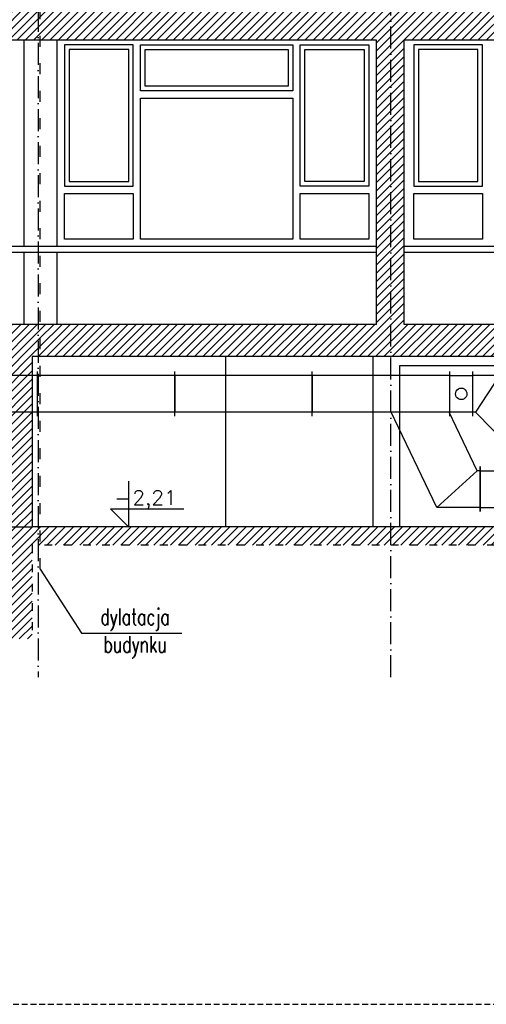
# Model space of a CAD drawing. Header units: millimetres. Extents: x 167273 to 188273, y -125105 to -88145.
# Tile 17 of 210: x 171076 to 171585, y -125105 to -124031. Entities that reach past the tile are written whole.
import ezdxf

# ---------------------------------------------------------------- set-up
doc = ezdxf.new("R2010")
doc.units = ezdxf.units.MM
for name, pattern in [('ACAD_ISO03W100', [30, 12, -18]), ('ACAD_ISO10W100', [18, 12, -3, 0, -3]), ('HIDDEN', [9.525, 6.35, -3.175])]:
    doc.linetypes.add(name, pattern=pattern)
for name, color, linetype in [('a-op_text', 9, 'Continuous'), ('a-osie', 1, 'ACAD_ISO10W100'), ('b-cienka', 9, 'Continuous'), ('b-przerywana1', 9, 'ACAD_ISO03W100'), ('b-przerywana2', 2, 'ACAD_ISO03W100'), ('b-widokowa', 7, 'Continuous'), ('b-ściany', 2, 'Continuous'), ('h-hatch', 8, 'Continuous')]:
    doc.layers.add(name, color=color, linetype=linetype)
doc.layers.add('x-revclouds', color=190, linetype='HIDDEN', plot=False)
doc.styles.add('PPAB_100', font='romans.shx', dxfattribs={"width": 0.7, "height": 12})
doc.styles.add('PPAB_50', font='romans.shx', dxfattribs={"width": 0.7, "height": 8})
pattern_1 = [(45, (-27340.6366, 31489.7547), (-4.49012806, 4.49012806), [])]

# ---------------------------------------------------------------- blocks, each defined once
blk = doc.blocks.new('kota')
at = {"layer": 'a-op_text'}
for p, q in [((-27153.37, 102049.9), (-27153.37, 102074.9)), ((-27163.37, 102059.9), (-27123.37, 102059.9)), ((-27153.37, 102049.9), (-27163.37, 102059.9))]:
    blk.add_line(p, q, dxfattribs=at)
at = {"layer": 'a-op_text', "style": 'PPAB_50', "flags": 4}
for tag, p in [('ZNAK', (-27161.37, 102061.9)), ('WARTOSC', (-27151.37, 102061.9))]:
    blk.add_attdef(tag, p, '', height=8, dxfattribs=at)
blk = doc.blocks.new('went_piwnica_przekroj')
at = {"layer": 'h-hatch', "extrusion": (-1.22465e-16, -3.42114e-48, -1)}
for p, q in [((4652.8, -1476.2, -50.4), (4652.8, -1471.7, -50.4)), ((4652.8, -1476.2, -50.4), (4652.8, -1471.7, -50.4)), ((4802.8, -1476.2, -50.4), (4802.8, -1471.7, -50.4)), ((4802.8, -1476.2, -50.4), (4802.8, -1471.7, -50.4)), ((4952.8, -1476.2, -50.4), (4952.8, -1471.7, -50.4)), ((4952.8, -1476.2, -50.4), (4952.8, -1471.7, -50.4)), ((5102.8, -1476.2, -50.4), (5102.8, -1471.7, -50.4)), ((5127.8, -1476.2, -50.4), (5127.8, -1471.7, -50.4)), ((4652.8, -1476.2, -50.4), (4601.7, -1476.2, -50.4)), ((4652.8, -1516.2, -50.4), (4652.8, -1476.2, -50.4)), ((4802.8, -1476.2, -50.4), (4652.8, -1476.2, -50.4)), ((4802.8, -1476.2, -50.4), (4802.8, -1516.2, -50.4)), ((4952.8, -1476.2, -50.4), (4802.8, -1476.2, -50.4)), ((4802.8, -1516.2, -50.4), (4802.8, -1476.2, -50.4)), ((4952.8, -1476.2, -50.4), (4952.8, -1516.2, -50.4)), ((5102.8, -1476.2, -50.4), (4952.8, -1476.2, -50.4)), ((4952.8, -1516.2, -50.4), (4952.8, -1476.2, -50.4)), ((5102.8, -1516.2, -50.4), (5102.8, -1476.2, -50.4)), ((5157.2, -1476.2, -50.4), (5127.8, -1476.2, -50.4)), ((5157.2, -1476.2, -50.4), (5130.8, -1516.2, -50.4)), ((4652.8, -1516.2, -50.4), (4601.7, -1516.2, -50.4)), ((4652.8, -1520.7, -50.4), (4652.8, -1516.2, -50.4)), ((4652.8, -1520.7, -50.4), (4652.8, -1516.2, -50.4)), ((4802.8, -1516.2, -50.4), (4652.8, -1516.2, -50.4)), ((4802.8, -1520.7, -50.4), (4802.8, -1516.2, -50.4)), ((4952.8, -1516.2, -50.4), (4802.8, -1516.2, -50.4)), ((4802.8, -1520.7, -50.4), (4802.8, -1516.2, -50.4)), ((4952.8, -1520.7, -50.4), (4952.8, -1516.2, -50.4)), ((5102.8, -1516.2, -50.4), (4952.8, -1516.2, -50.4)), ((4952.8, -1520.7, -50.4), (4952.8, -1516.2, -50.4)), ((5088.6, -1620, -50.4), (5038.8, -1516.2, -50.4)), ((5132.8, -1580, -50.4), (5102.2, -1516.2, -50.4)), ((5102.8, -1520.7, -50.4), (5102.8, -1516.2, -50.4)), ((5127.8, -1520.7, -50.4), (5127.8, -1516.2, -50.4)), ((5130.8, -1516.2, -50.4), (5127.8, -1516.2, -50.4)), ((5178.4, -1565, -50.4), (5130.8, -1516.2, -50.4)), ((5135.8, -1580, -50.4), (5135.8, -1575.5, -50.4)), ((5132.8, -1580, -50.4), (5088.6, -1620, -50.4)), ((5135.8, -1580, -50.4), (5132.8, -1580, -50.4)), ((5135.8, -1620, -50.4), (5135.8, -1580, -50.4)), ((5135.8, -1620, -50.4), (5088.6, -1620, -50.4)), ((5135.8, -1624.5, -50.4), (5135.8, -1620, -50.4))]:
    blk.add_line(p, q, dxfattribs=at)
at = {"layer": 'h-hatch', "extrusion": (1.22465e-16, 1, -6.12323e-17)}
for p, q in [((5102.8, -1476.2, -50.4), (5102.8, -1471.7, -50.4)), ((5127.8, -1476.2, -50.4), (5127.8, -1471.7, -50.4)), ((5102.8, -1476.2, -50.4), (5105.8, -1476.2, -50.4)), ((5105.8, -1476.2, -50.4), (5124.8, -1476.2, -50.4)), ((5124.8, -1476.2, -50.4), (5127.8, -1476.2, -50.4)), ((5127.8, -1516.2, -50.4), (5127.8, -1476.2, -50.4)), ((5102.8, -1520.7, -50.4), (5102.8, -1516.2, -50.4)), ((5105.8, -1516.2, -50.4), (5102.8, -1516.2, -50.4)), ((5124.8, -1516.2, -50.4), (5105.8, -1516.2, -50.4)), ((5127.8, -1516.2, -50.4), (5124.8, -1516.2, -50.4)), ((5127.8, -1520.7, -50.4), (5127.8, -1516.2, -50.4))]:
    blk.add_line(p, q, dxfattribs=at)
at = {"layer": 'h-hatch', "extrusion": (0, 1, -1.83697e-16)}
for p, q in [((5135.8, -1575.5, -50.4), (5135.8, -1580, -50.4)), ((5135.8, -1580, -50.4), (5138.8, -1580, -50.4)), ((5135.8, -1580, -50.4), (5135.8, -1620, -50.4)), ((5138.8, -1580, -50.4), (5172.8, -1580, -50.4)), ((5135.8, -1620, -50.4), (5138.8, -1620, -50.4)), ((5135.8, -1620, -50.4), (5135.8, -1624.5, -50.4)), ((5138.8, -1620, -50.4), (5172.8, -1620, -50.4))]:
    blk.add_line(p, q, dxfattribs=at)
at = {"layer": 'h-hatch', "extrusion": (-2.44929e-16, 1.13212e-47, -1)}
for major_axis in [(-6.25, 0), (6.25, 0)]:
    blk.add_ellipse((5115.3, -1496.2, -50.4), major_axis=major_axis, ratio=1, start_param=0, end_param=3.141593, dxfattribs=at)

msp = doc.modelspace()

# ---------------------------------------------------------------- hatches: boundary and pattern name
at = {"layer": 'h-hatch'}
h = msp.add_hatch(dxfattribs=at)
h.set_pattern_fill('ANSI31', color=256, scale=2, style=0)
h.set_pattern_definition(pattern_1)
h.paths.add_polyline_path([(172353.25, -124013.12), (172265.81, -124013.12), (172265.81, -123883.15), (172233.81, -123883.15), (172233.81, -124013.12), (171495.81, -124013.12), (171495.81, -123883.15), (171465.81, -123883.15), (171465.81, -124013.12), (171098.81, -124013.12), (171098.81, -124053.12), (172353.25, -124053.12)])
h.paths.add_polyline_path([(171098.81, -124013.12), (170730.81, -124013.12), (170730.81, -123883.15), (170700.81, -123883.15), (170700.81, -124013.12), (170700.81, -124053.12), (171098.81, -124053.12)])
h = msp.add_hatch(dxfattribs=at)
h.set_pattern_fill('ANSI31', color=256, scale=2, style=0)
h.set_pattern_definition(pattern_1)
h.paths.add_polyline_path([(172229.81, -124363.12), (171878.81, -124363.12), (171878.81, -124053.12), (171848.81, -124053.12), (171848.81, -124363.12), (171495.81, -124363.12), (171495.81, -124053.12), (171465.81, -124053.12), (171465.81, -124363.12), (171098.81, -124363.12), (171098.81, -124398.12), (172229.81, -124398.12)])
h = msp.add_hatch(dxfattribs=at)
h.set_pattern_fill('ANSI31', color=256, scale=2, style=0)
h.set_pattern_definition(pattern_1)
h.paths.add_polyline_path([(170670.83, -124363.12), (169937.81, -124363.12), (169937.81, -124398.12), (170670.83, -124398.12)])
h.paths.add_polyline_path([(170695.83, -124363.12), (170670.83, -124363.12), (170670.83, -124398.12), (170695.83, -124398.12)])
h.paths.add_polyline_path([(171098.81, -124363.12), (170695.83, -124363.12), (170695.83, -124398.12), (171045.81, -124398.12), (171045.81, -124418.82), (171089.81, -124418.82), (171089.81, -124398.12), (171098.81, -124398.12)])
h.paths.add_polyline_path([(170728.81, -124398.12), (170699.81, -124398.12), (170699.81, -124418.82), (170702.83, -124418.82), (170705.83, -124418.82), (170728.81, -124418.82)])
h.paths.add_polyline_path([(170705.83, -124418.82), (170702.83, -124418.82), (170699.81, -124418.82), (170699.81, -124438.12), (170705.83, -124438.12)])
h.paths.add_polyline_path([(170728.81, -124418.82), (170705.83, -124418.82), (170705.83, -124438.12), (170728.81, -124438.12)])
h.paths.add_polyline_path([(171089.81, -124418.82), (171045.81, -124418.82), (171045.81, -124458.82), (171089.81, -124458.82)])
h.paths.add_polyline_path([(171089.81, -124458.82), (171045.81, -124458.82), (171045.81, -124584.12), (171089.81, -124584.12)])
h = msp.add_hatch(dxfattribs=at)
h.set_pattern_fill('ANSI31', color=256, scale=2, style=0)
h.set_pattern_definition(pattern_1)
h.paths.add_polyline_path([(172266.81, -124398.12), (172229.81, -124398.12), (172229.81, -124584.12), (171089.81, -124584.12), (171089.81, -124604.12), (172266.81, -124604.12)])
h = msp.add_hatch(dxfattribs=at)
h.set_pattern_fill('ANSI31', color=256, scale=2, style=0)
h.set_pattern_definition(pattern_1)
h.paths.add_polyline_path([(171089.81, -124604.12), (171089.81, -124584.12), (171045.81, -124584.12), (171045.81, -124602.87), (171045.81, -124659.12), (171045.81, -124706.12), (171089.81, -124706.12)])

# ---------------------------------------------------------------- linework, layer by layer
at = {"layer": 'a-op_text', "ltscale": 0.5}
for p, q in [((171098.81, -124630.12), (171143.81, -124700.12)), ((171143.81, -124700.12), (171253.39, -124700.12))]:
    msp.add_line(p, q, dxfattribs=at)
at = {"layer": 'a-osie', "ltscale": 2}
for p, q in [((171481.31, -124748.12), (171481.31, -123872.43)), ((171096.31, -123875.52), (171096.31, -124748.12))]:
    msp.add_line(p, q, dxfattribs=at)
at = {"layer": 'b-cienka'}
for p, q in [((171080.81, -124053.12), (171080.81, -124278.12)), ((171116.81, -124053.12), (171116.81, -124278.12)), ((171465.81, -124278.12), (170730.81, -124278.12)), ((171848.81, -124278.12), (171495.81, -124278.12)), ((170730.81, -124284.12), (171465.81, -124284.12)), ((171080.81, -124284.12), (171080.81, -124363.12)), ((171116.81, -124284.12), (171116.81, -124363.12)), ((171495.81, -124284.12), (171848.81, -124284.12)), ((171300.81, -124398.12), (171300.81, -124584.12))]:
    msp.add_line(p, q, dxfattribs=at)
at = {"layer": 'b-przerywana1'}
msp.add_line((171098.81, -124630.12), (171098.81, -123883.15), dxfattribs=at)
msp.add_line((171098.81, -124630.12), (171098.81, -123883.15), dxfattribs=at)
at = {"layer": 'b-przerywana2', "ltscale": 0.7}
for p, q in [((172266.81, -124604.12), (171089.81, -124604.12)), ((171089.81, -124604.12), (171089.81, -124706.12))]:
    msp.add_line(p, q, dxfattribs=at)
at = {"layer": 'b-widokowa', "ltscale": 0.5}
for p, q in [((171461.81, -124398.12), (171461.81, -124584.12)), ((171490.81, -124408.12), (171490.81, -124584.12)), ((171852.81, -124408.12), (171490.81, -124408.12))]:
    msp.add_line(p, q, dxfattribs=at)
msp.add_lwpolyline([(170964.81, -124659.12), (170964.81, -124640.37), (170991.81, -124640.37), (170991.81, -124621.62), (171018.81, -124621.62), (171018.81, -124602.87), (171045.81, -124602.87), (171045.81, -124584.12), (171089.81, -124584.12)], dxfattribs=at)
at = {"layer": 'b-ściany'}
for p, q in [((171465.81, -124053.12), (170730.81, -124053.12)), ((171465.81, -124363.12), (171465.81, -124053.1)), ((171495.81, -124363.12), (171495.81, -124053.1)), ((171848.81, -124053.12), (171495.81, -124053.12)), ((171465.81, -124363.12), (169206.81, -124363.12)), ((171848.81, -124363.12), (171495.81, -124363.12)), ((171089.81, -124398.12), (171089.81, -124584.12)), ((172229.81, -124398.12), (171089.81, -124398.12)), ((172229.81, -124584.12), (171089.81, -124584.12))]:
    msp.add_line(p, q, dxfattribs=at)
at = {"layer": 'h-hatch'}
for points in [[(171125.31, -124212.12), (171200.31, -124212.12), (171200.31, -124058.12), (171125.31, -124058.12)], [(171130.31, -124207.12), (171195.31, -124207.12), (171195.31, -124063.12), (171130.31, -124063.12)], [(171208.31, -124058.12), (171374.31, -124058.12), (171374.31, -124108.12), (171208.31, -124108.12)], [(171213.31, -124063.12), (171369.31, -124063.12), (171369.31, -124103.12), (171213.31, -124103.12)], [(171382.31, -124058.12), (171457.31, -124058.12), (171457.31, -124212.12), (171382.31, -124212.12)], [(171387.31, -124063.12), (171452.31, -124063.12), (171452.31, -124207.12), (171387.31, -124207.12)], [(171506.31, -124212.12), (171581.31, -124212.12), (171581.31, -124058.12), (171506.31, -124058.12)], [(171511.31, -124207.12), (171576.31, -124207.12), (171576.31, -124063.12), (171511.31, -124063.12)], [(171208.31, -124116.12), (171374.31, -124116.12), (171374.31, -124270.12), (171208.31, -124270.12)], [(171125.31, -124220.12), (171200.31, -124220.12), (171200.31, -124270.12), (171125.31, -124270.12)], [(171382.31, -124220.12), (171457.31, -124220.12), (171457.31, -124270.12), (171382.31, -124270.12)], [(171506.31, -124220.12), (171581.31, -124220.12), (171581.31, -124270.12), (171506.31, -124270.12)]]:
    msp.add_lwpolyline(points, close=True, dxfattribs=at)
at = {"layer": 'x-revclouds'}
msp.add_lwpolyline([(167773.44, -125104.89), (173273.44, -125104.89), (173273.44, -123104.89), (167773.44, -123104.89)], close=True, dxfattribs=at)

# ---------------------------------------------------------------- block references
at = {"layer": 'a-op_text'}
ref = msp.add_blockref('kota', (225502.15, -328683.93), dxfattribs=dict(at, xscale=2, yscale=2, zscale=2))
ref.add_attrib('ZNAK', '-', (171179.4, -124560.12), dxfattribs={"height": 16, "style": 'PPAB_50'})
ref.add_attrib('WARTOSC', '2,21', (171199.4, -124560.12), dxfattribs={"height": 16, "style": 'PPAB_50'})
at = {"layer": 'h-hatch'}
msp.add_blockref('went_piwnica_przekroj', (166442.81, -122942.67), dxfattribs=at)

# ---------------------------------------------------------------- texts
at = {"layer": 'a-op_text', "ltscale": 0.5, "insert": (171202.33, -124700.12), "char_height": 18, "width": 120, "attachment_point": 5, "style": 'PPAB_100'}
msp.add_mtext('dylatacja budynku', dxfattribs=at)

doc.saveas('drawing.dxf')
